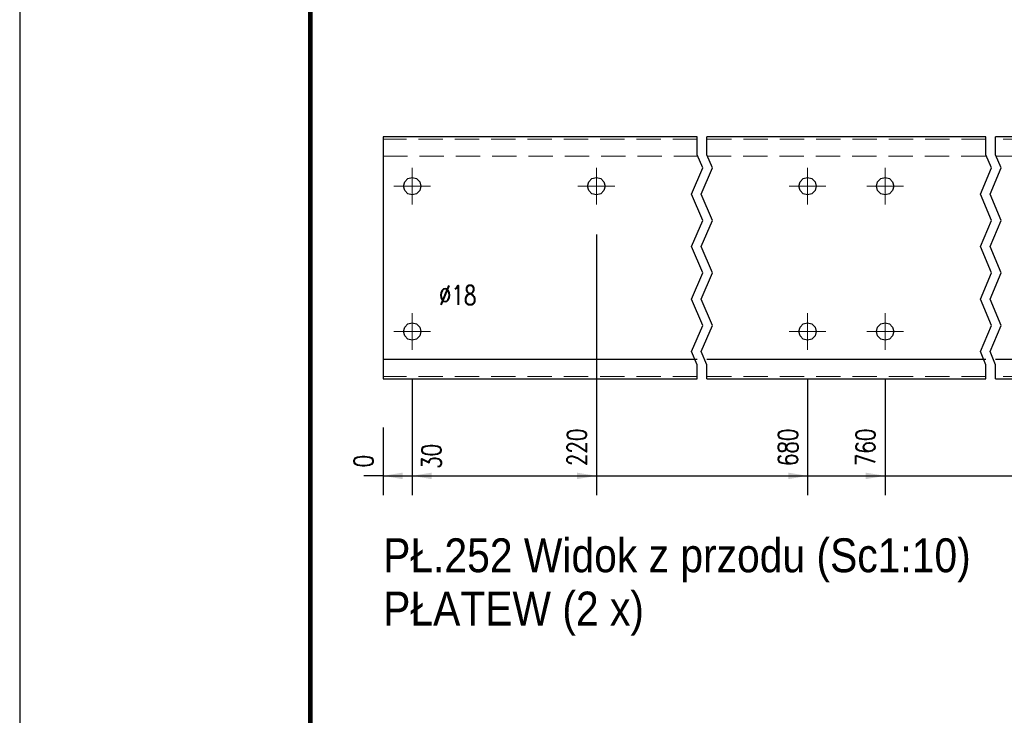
# Model space of a CAD drawing. Header units: millimetres. Extents: x -136 to 717, y 10101 to 10771.
# Tile 4 of 39: x -130 to -28, y 10277 to 10349. Entities that reach past the tile are written whole.
import ezdxf

# ---------------------------------------------------------------- set-up
doc = ezdxf.new("R2010")
doc.units = ezdxf.units.MM
doc.header["$LTSCALE"] = 10
doc.linetypes.add('HIDDEN', pattern=[0.375, 0.25, -0.125])
doc.linetypes.add('MITTE', pattern=[2, 1.25, -0.25, 0.25, -0.25])
doc.layers.get('Defpoints').update_dxf_attribs({"color": 1})
doc.layers.add('_FORMATKA', color=8, linetype='Continuous', plot=False)
for name, color, linetype, lineweight in [('_RAMKA', 7, 'Continuous', 35), ('PS_Bolt', 4, 'Continuous', 13), ('PS_DIM', 4, 'Continuous', 13), ('PS_Hidden', 2, 'HIDDEN', 9), ('PS_Mid', 5, 'MITTE', 15), ('PS_Shape', 161, 'Continuous', 30), ('PS_SOLID', 7, 'Continuous', 30), ('PS_TEXT', 3, 'Continuous', 18)]:
    doc.layers.add(name, color=color, linetype=linetype, lineweight=lineweight)
doc.styles.add('gil', font='txt', dxfattribs={"width": 0.9})
doc.styles.add('simplex', font='simplex.shx', dxfattribs={"width": 0.75})
doc.dimstyles.new('1_10_GŁ_DS1-LS10', dxfattribs={"dimtxt": 2, "dimasz": 2, "dimexe": 2, "dimexo": 5, "dimgap": 1, "dimtad": 1, "dimjust": 4, "dimdec": 0, "dimlfac": 10, "dimtxsty": 'simplex', "dimblk1": 'NONE', "dimsah": 1, "dimcen": 2, "dimclrd": 256, "dimclre": 256, "dimclrt": 3, "dimadec": 1, "dimazin": 0, "dimtfac": 1, "dimtdec": 0, "dimtmove": 2, "dimatfit": 3, "dimfxl": 1, "dimarcsym": 0})

# ---------------------------------------------------------------- blocks, each defined once
blk = doc.blocks.new('*D111')
at = {"layer": 'Defpoints', "color": 0, "transparency": 16777216}
for p in [(-92.04, 10311.77), (-92.04, 10311.77), (-92.04, 10301.77)]:
    blk.add_point(p, dxfattribs=at)
at = {"layer": 'PS_DIM', "lineweight": -2, "transparency": 16777216}
for p, q in [((-92.04, 10306.77), (-92.04, 10299.77)), ((-92.04, 10306.77), (-92.04, 10299.77)), ((-92.04, 10301.77), (-94.04, 10301.77)), ((-92.04, 10301.77), (-92.04, 10301.77)), ((-90.04, 10301.77), (-88.04, 10301.77))]:
    blk.add_line(p, q, dxfattribs=at)
at = {"layer": 'PS_DIM', "transparency": 16777216}
blk.add_solid([(-90.04, 10302.1), (-90.04, 10301.43), (-92.04, 10301.77)], dxfattribs=at)
at = {"layer": 'PS_DIM', "color": 3, "transparency": 16777216, "insert": (-94.06, 10303.29), "char_height": 2, "attachment_point": 5, "rotation": 90, "style": 'simplex'}
blk.add_mtext('0', dxfattribs=at)
blk = doc.blocks.new('_None')
blk = doc.blocks.new('*D112')
at = {"layer": 'Defpoints', "color": 0, "transparency": 16777216}
for p in [(-89.04, 10316.67), (-92.04, 10311.77), (-89.04, 10301.77)]:
    blk.add_point(p, dxfattribs=at)
at = {"layer": 'PS_DIM', "lineweight": -2, "transparency": 16777216}
for p, q in [((-89.04, 10311.67), (-89.04, 10299.77)), ((-92.04, 10306.77), (-92.04, 10299.77)), ((-92.04, 10301.77), (-94.04, 10301.77)), ((-92.04, 10301.77), (-89.04, 10301.77)), ((-87.04, 10301.77), (-85.04, 10301.77))]:
    blk.add_line(p, q, dxfattribs=at)
at = {"layer": 'PS_DIM', "transparency": 16777216}
blk.add_solid([(-87.04, 10302.1), (-87.04, 10301.43), (-89.04, 10301.77)], dxfattribs=at)
at = {"layer": 'PS_DIM', "color": 3, "transparency": 16777216, "insert": (-87.06, 10303.78), "char_height": 2, "attachment_point": 5, "rotation": 90, "style": 'simplex'}
blk.add_mtext('30', dxfattribs=at)
blk = doc.blocks.new('*D113')
at = {"layer": 'Defpoints', "color": 0, "transparency": 16777216}
for p in [(-70.04, 10331.67), (-92.04, 10311.77), (-70.04, 10301.77)]:
    blk.add_point(p, dxfattribs=at)
at = {"layer": 'PS_DIM', "lineweight": -2, "transparency": 16777216}
for p, q in [((-70.04, 10326.67), (-70.04, 10299.77)), ((-92.04, 10306.77), (-92.04, 10299.77)), ((-92.04, 10301.77), (-72.04, 10301.77))]:
    blk.add_line(p, q, dxfattribs=at)
at = {"layer": 'PS_DIM', "transparency": 16777216}
blk.add_solid([(-72.04, 10302.1), (-72.04, 10301.43), (-70.04, 10301.77)], dxfattribs=at)
at = {"layer": 'PS_DIM', "color": 3, "transparency": 16777216, "insert": (-72.06, 10304.71), "char_height": 2, "attachment_point": 5, "rotation": 90, "style": 'simplex'}
blk.add_mtext('220', dxfattribs=at)
blk = doc.blocks.new('*D114')
at = {"layer": 'Defpoints', "color": 0, "transparency": 16777216}
for p in [(-48.24, 10316.67), (-92.04, 10311.77), (-48.24, 10301.77)]:
    blk.add_point(p, dxfattribs=at)
at = {"layer": 'PS_DIM', "lineweight": -2, "transparency": 16777216}
for p, q in [((-48.24, 10311.67), (-48.24, 10299.77)), ((-92.04, 10306.77), (-92.04, 10299.77)), ((-92.04, 10301.77), (-50.24, 10301.77))]:
    blk.add_line(p, q, dxfattribs=at)
at = {"layer": 'PS_DIM', "transparency": 16777216}
blk.add_solid([(-50.24, 10302.1), (-50.24, 10301.43), (-48.24, 10301.77)], dxfattribs=at)
at = {"layer": 'PS_DIM', "color": 3, "transparency": 16777216, "insert": (-50.26, 10304.71), "char_height": 2, "attachment_point": 5, "rotation": 90, "style": 'simplex'}
blk.add_mtext('680', dxfattribs=at)
blk = doc.blocks.new('*D115')
at = {"layer": 'Defpoints', "color": 0, "transparency": 16777216}
for p in [(-40.24, 10316.67), (-92.04, 10311.77), (-40.24, 10301.77)]:
    blk.add_point(p, dxfattribs=at)
at = {"layer": 'PS_DIM', "lineweight": -2, "transparency": 16777216}
for p, q in [((-40.24, 10311.67), (-40.24, 10299.77)), ((-92.04, 10306.77), (-92.04, 10299.77)), ((-92.04, 10301.77), (-42.24, 10301.77))]:
    blk.add_line(p, q, dxfattribs=at)
at = {"layer": 'PS_DIM', "transparency": 16777216}
blk.add_solid([(-42.24, 10302.1), (-42.24, 10301.43), (-40.24, 10301.77)], dxfattribs=at)
at = {"layer": 'PS_DIM', "color": 3, "transparency": 16777216, "insert": (-42.26, 10304.71), "char_height": 2, "attachment_point": 5, "rotation": 90, "style": 'simplex'}
blk.add_mtext('760', dxfattribs=at)
blk = doc.blocks.new('*D116')
at = {"layer": 'Defpoints', "color": 0, "transparency": 16777216}
for p in [(-18.44, 10331.67), (-92.04, 10311.77), (-18.44, 10301.77)]:
    blk.add_point(p, dxfattribs=at)
at = {"layer": 'PS_DIM', "lineweight": -2, "transparency": 16777216}
for p, q in [((-18.44, 10326.67), (-18.44, 10299.77)), ((-92.04, 10306.77), (-92.04, 10299.77)), ((-92.04, 10301.77), (-20.44, 10301.77))]:
    blk.add_line(p, q, dxfattribs=at)
at = {"layer": 'PS_DIM', "transparency": 16777216}
blk.add_solid([(-20.44, 10302.1), (-20.44, 10301.43), (-18.44, 10301.77)], dxfattribs=at)
at = {"layer": 'PS_DIM', "color": 3, "transparency": 16777216, "insert": (-20.46, 10305.29), "char_height": 2, "attachment_point": 5, "rotation": 90, "style": 'simplex'}
blk.add_mtext('1220', dxfattribs=at)
blk = doc.blocks.new('*D117')
at = {"layer": 'Defpoints', "color": 0, "transparency": 16777216}
for p in [(16.56, 10316.67), (-92.04, 10311.77), (16.56, 10301.77)]:
    blk.add_point(p, dxfattribs=at)
at = {"layer": 'PS_DIM', "lineweight": -2, "transparency": 16777216}
for p, q in [((16.56, 10311.67), (16.56, 10299.77)), ((-92.04, 10306.77), (-92.04, 10299.77)), ((-92.04, 10301.77), (14.56, 10301.77))]:
    blk.add_line(p, q, dxfattribs=at)
at = {"layer": 'PS_DIM', "transparency": 16777216}
blk.add_solid([(14.56, 10302.1), (14.56, 10301.43), (16.56, 10301.77)], dxfattribs=at)
at = {"layer": 'PS_DIM', "color": 3, "transparency": 16777216, "insert": (14.54, 10305.29), "char_height": 2, "attachment_point": 5, "rotation": 90, "style": 'simplex'}
blk.add_mtext('1570', dxfattribs=at)
blk = doc.blocks.new('*D118')
at = {"layer": 'Defpoints', "color": 0, "transparency": 16777216}
for p in [(38.36, 10316.67), (-92.04, 10311.77), (38.36, 10301.77)]:
    blk.add_point(p, dxfattribs=at)
at = {"layer": 'PS_DIM', "lineweight": -2, "transparency": 16777216}
for p, q in [((38.36, 10311.67), (38.36, 10299.77)), ((-92.04, 10306.77), (-92.04, 10299.77)), ((-92.04, 10301.77), (36.36, 10301.77))]:
    blk.add_line(p, q, dxfattribs=at)
at = {"layer": 'PS_DIM', "transparency": 16777216}
blk.add_solid([(36.36, 10302.1), (36.36, 10301.43), (38.36, 10301.77)], dxfattribs=at)
at = {"layer": 'PS_DIM', "color": 3, "transparency": 16777216, "insert": (36.34, 10305.43), "char_height": 2, "attachment_point": 5, "rotation": 90, "style": 'simplex'}
blk.add_mtext('2280', dxfattribs=at)
blk = doc.blocks.new('*D119')
at = {"layer": 'Defpoints', "color": 0, "transparency": 16777216}
for p in [(60.16, 10316.67), (-92.04, 10311.77), (60.16, 10301.77)]:
    blk.add_point(p, dxfattribs=at)
at = {"layer": 'PS_DIM', "lineweight": -2, "transparency": 16777216}
for p, q in [((60.16, 10311.67), (60.16, 10299.77)), ((-92.04, 10306.77), (-92.04, 10299.77)), ((-92.04, 10301.77), (58.16, 10301.77))]:
    blk.add_line(p, q, dxfattribs=at)
at = {"layer": 'PS_DIM', "transparency": 16777216}
blk.add_solid([(58.16, 10302.1), (58.16, 10301.43), (60.16, 10301.77)], dxfattribs=at)
at = {"layer": 'PS_DIM', "color": 3, "transparency": 16777216, "insert": (58.14, 10305.43), "char_height": 2, "attachment_point": 5, "rotation": 90, "style": 'simplex'}
blk.add_mtext('3470', dxfattribs=at)
blk = doc.blocks.new('*D120')
at = {"layer": 'Defpoints', "color": 0, "transparency": 16777216}
for p in [(81.96, 10316.67), (-92.04, 10311.77), (81.96, 10301.77)]:
    blk.add_point(p, dxfattribs=at)
at = {"layer": 'PS_DIM', "lineweight": -2, "transparency": 16777216}
for p, q in [((81.96, 10311.67), (81.96, 10299.77)), ((-92.04, 10306.77), (-92.04, 10299.77)), ((-92.04, 10301.77), (79.96, 10301.77))]:
    blk.add_line(p, q, dxfattribs=at)
at = {"layer": 'PS_DIM', "transparency": 16777216}
blk.add_solid([(79.96, 10302.1), (79.96, 10301.43), (81.96, 10301.77)], dxfattribs=at)
at = {"layer": 'PS_DIM', "color": 3, "transparency": 16777216, "insert": (79.94, 10305.43), "char_height": 2, "attachment_point": 5, "rotation": 90, "style": 'simplex'}
blk.add_mtext('4360', dxfattribs=at)
blk = doc.blocks.new('*D121')
at = {"layer": 'Defpoints', "color": 0, "transparency": 16777216}
for p in [(103.76, 10316.67), (-92.04, 10311.77), (103.76, 10301.77)]:
    blk.add_point(p, dxfattribs=at)
at = {"layer": 'PS_DIM', "lineweight": -2, "transparency": 16777216}
for p, q in [((103.76, 10311.67), (103.76, 10299.77)), ((-92.04, 10306.77), (-92.04, 10299.77)), ((-92.04, 10301.77), (101.76, 10301.77))]:
    blk.add_line(p, q, dxfattribs=at)
at = {"layer": 'PS_DIM', "transparency": 16777216}
blk.add_solid([(101.76, 10302.1), (101.76, 10301.43), (103.76, 10301.77)], dxfattribs=at)
at = {"layer": 'PS_DIM', "color": 3, "transparency": 16777216, "insert": (101.74, 10305.43), "char_height": 2, "attachment_point": 5, "rotation": 90, "style": 'simplex'}
blk.add_mtext('5280', dxfattribs=at)
blk = doc.blocks.new('*D122')
at = {"layer": 'Defpoints', "color": 0, "transparency": 16777216}
for p in [(140.76, 10316.67), (-92.04, 10311.77), (140.76, 10301.77)]:
    blk.add_point(p, dxfattribs=at)
at = {"layer": 'PS_DIM', "lineweight": -2, "transparency": 16777216}
for p, q in [((140.76, 10311.67), (140.76, 10299.77)), ((-92.04, 10306.77), (-92.04, 10299.77)), ((-92.04, 10301.77), (138.76, 10301.77))]:
    blk.add_line(p, q, dxfattribs=at)
at = {"layer": 'PS_DIM', "transparency": 16777216}
blk.add_solid([(138.76, 10302.1), (138.76, 10301.43), (140.76, 10301.77)], dxfattribs=at)
at = {"layer": 'PS_DIM', "color": 3, "transparency": 16777216, "insert": (138.74, 10305.43), "char_height": 2, "attachment_point": 5, "rotation": 90, "style": 'simplex'}
blk.add_mtext('5650', dxfattribs=at)
blk = doc.blocks.new('*D123')
at = {"layer": 'Defpoints', "color": 0, "transparency": 16777216}
for p in [(162.56, 10316.67), (-92.04, 10311.77), (162.56, 10301.77)]:
    blk.add_point(p, dxfattribs=at)
at = {"layer": 'PS_DIM', "lineweight": -2, "transparency": 16777216}
for p, q in [((162.56, 10311.67), (162.56, 10299.77)), ((-92.04, 10306.77), (-92.04, 10299.77)), ((-92.04, 10301.77), (160.56, 10301.77))]:
    blk.add_line(p, q, dxfattribs=at)
at = {"layer": 'PS_DIM', "transparency": 16777216}
blk.add_solid([(160.56, 10302.1), (160.56, 10301.43), (162.56, 10301.77)], dxfattribs=at)
at = {"layer": 'PS_DIM', "color": 3, "transparency": 16777216, "insert": (160.54, 10305.29), "char_height": 2, "attachment_point": 5, "rotation": 90, "style": 'simplex'}
blk.add_mtext('6180', dxfattribs=at)
blk = doc.blocks.new('*D124')
at = {"layer": 'Defpoints', "color": 0, "transparency": 16777216}
for p in [(170.56, 10316.67), (-92.04, 10311.77), (170.56, 10301.77)]:
    blk.add_point(p, dxfattribs=at)
at = {"layer": 'PS_DIM', "lineweight": -2, "transparency": 16777216}
for p, q in [((170.56, 10311.67), (170.56, 10299.77)), ((-92.04, 10306.77), (-92.04, 10299.77)), ((-92.04, 10301.77), (168.56, 10301.77))]:
    blk.add_line(p, q, dxfattribs=at)
at = {"layer": 'PS_DIM', "transparency": 16777216}
blk.add_solid([(168.56, 10302.1), (168.56, 10301.43), (170.56, 10301.77)], dxfattribs=at)
at = {"layer": 'PS_DIM', "color": 3, "transparency": 16777216, "insert": (168.54, 10305.43), "char_height": 2, "attachment_point": 5, "rotation": 90, "style": 'simplex'}
blk.add_mtext('6260', dxfattribs=at)
blk = doc.blocks.new('*D125')
at = {"layer": 'Defpoints', "color": 0, "transparency": 16777216}
for p in [(192.36, 10316.67), (-92.04, 10311.77), (192.36, 10301.77)]:
    blk.add_point(p, dxfattribs=at)
at = {"layer": 'PS_DIM', "lineweight": -2, "transparency": 16777216}
for p, q in [((192.36, 10311.67), (192.36, 10299.77)), ((-92.04, 10306.77), (-92.04, 10299.77)), ((-92.04, 10301.77), (190.36, 10301.77))]:
    blk.add_line(p, q, dxfattribs=at)
at = {"layer": 'PS_DIM', "transparency": 16777216}
blk.add_solid([(190.36, 10302.1), (190.36, 10301.43), (192.36, 10301.77)], dxfattribs=at)
at = {"layer": 'PS_DIM', "color": 3, "transparency": 16777216, "insert": (190.34, 10305.43), "char_height": 2, "attachment_point": 5, "rotation": 90, "style": 'simplex'}
blk.add_mtext('6790', dxfattribs=at)
blk = doc.blocks.new('*D126')
at = {"layer": 'Defpoints', "color": 0, "transparency": 16777216}
for p in [(-92.04, 10311.77), (195.36, 10311.77), (195.36, 10301.77)]:
    blk.add_point(p, dxfattribs=at)
at = {"layer": 'PS_DIM', "lineweight": -2, "transparency": 16777216}
for p, q in [((-92.04, 10306.77), (-92.04, 10299.77)), ((195.36, 10306.77), (195.36, 10299.77)), ((-92.04, 10301.77), (-94.04, 10301.77)), ((-92.04, 10301.77), (195.36, 10301.77)), ((197.36, 10301.77), (199.36, 10301.77))]:
    blk.add_line(p, q, dxfattribs=at)
at = {"layer": 'PS_DIM', "transparency": 16777216}
blk.add_solid([(197.36, 10302.1), (197.36, 10301.43), (195.36, 10301.77)], dxfattribs=at)
at = {"layer": 'PS_DIM', "color": 3, "transparency": 16777216, "insert": (193.74, 10305.4), "char_height": 2, "attachment_point": 5, "rotation": 90, "style": 'simplex'}
blk.add_mtext('6820', dxfattribs=at)
blk = doc.blocks.new('*U334')
at = {"layer": '_FORMATKA', "lineweight": -3}
blk.add_lwpolyline([(-841, 0), (0, 0), (0, 594), (-841, 594)], close=True, dxfattribs=at)
at = {"layer": '_RAMKA', "lineweight": -3, "const_width": 0.5}
blk.add_lwpolyline([(-811, 10), (-10, 10), (-10, 584), (-811, 584)], close=True, dxfattribs=at)
blk = doc.blocks.new('*X444')
at = {"color": 3, "linetype": 'Continuous'}
blk.add_line((-89.04, 10316.67), (-89.04, 10316.67), dxfattribs=at)
blk.add_line((-89.04, 10316.67), (-89.04, 10316.67), dxfattribs=at)
blk.add_line((-89.04, 10316.67), (-89.04, 10316.67), dxfattribs=at)
blk.add_line((-89.04, 10316.67), (-89.04, 10316.67), dxfattribs=at)
blk.add_line((-89.04, 10316.67), (-89.04, 10316.67), dxfattribs=at)
blk = doc.blocks.new('*X450')
at = {"color": 1}
for p, q in [((-59.64, 10334.91), (-59.64, 10336.77)), ((-58.64, 10334.91), (-58.64, 10336.77)), ((-29.84, 10334.91), (-29.84, 10336.77)), ((-28.84, 10334.91), (-28.84, 10336.77)), ((-59.06, 10333.55), (-59.64, 10334.91)), ((-58.06, 10333.55), (-58.64, 10334.91)), ((-29.26, 10333.55), (-29.84, 10334.91)), ((-28.26, 10333.55), (-28.84, 10334.91)), ((-60.21, 10330.85), (-59.06, 10333.55)), ((-59.21, 10330.85), (-58.06, 10333.55)), ((-30.41, 10330.85), (-29.26, 10333.55)), ((-29.41, 10330.85), (-28.26, 10333.55)), ((-59.06, 10328.14), (-60.21, 10330.85)), ((-58.06, 10328.14), (-59.21, 10330.85)), ((-29.26, 10328.14), (-30.41, 10330.85)), ((-28.26, 10328.14), (-29.41, 10330.85)), ((-60.21, 10325.43), (-59.06, 10328.14)), ((-59.21, 10325.43), (-58.06, 10328.14)), ((-30.41, 10325.43), (-29.26, 10328.14)), ((-29.41, 10325.43), (-28.26, 10328.14)), ((-59.06, 10322.72), (-60.21, 10325.43)), ((-58.06, 10322.72), (-59.21, 10325.43)), ((-29.26, 10322.72), (-30.41, 10325.43)), ((-28.26, 10322.72), (-29.41, 10325.43)), ((-60.21, 10320.01), (-59.06, 10322.72)), ((-59.21, 10320.01), (-58.06, 10322.72)), ((-30.41, 10320.01), (-29.26, 10322.72)), ((-29.41, 10320.01), (-28.26, 10322.72)), ((-59.06, 10317.3), (-60.21, 10320.01)), ((-58.06, 10317.3), (-59.21, 10320.01)), ((-29.26, 10317.3), (-30.41, 10320.01)), ((-28.26, 10317.3), (-29.41, 10320.01)), ((-60.21, 10314.59), (-59.06, 10317.3)), ((-59.21, 10314.59), (-58.06, 10317.3)), ((-30.41, 10314.59), (-29.26, 10317.3)), ((-29.41, 10314.59), (-28.26, 10317.3)), ((-59.64, 10313.24), (-60.21, 10314.59)), ((-58.64, 10313.24), (-59.21, 10314.59)), ((-29.84, 10313.24), (-30.41, 10314.59)), ((-28.84, 10313.24), (-29.41, 10314.59)), ((-59.64, 10311.77), (-59.64, 10313.24)), ((-58.64, 10311.77), (-58.64, 10313.24)), ((-29.84, 10311.77), (-29.84, 10313.24)), ((-28.84, 10311.77), (-28.84, 10313.24))]:
    blk.add_line(p, q, dxfattribs=at)
at = {"layer": 'PS_Hidden', "color": 2, "linetype": 'HIDDEN'}
for p, q in [((-59.64, 10336.52), (-92.04, 10336.52)), ((-29.84, 10336.52), (-58.64, 10336.52)), ((26.96, 10336.52), (-28.84, 10336.52)), ((-92.04, 10334.77), (-59.64, 10334.77)), ((-58.64, 10334.77), (-29.84, 10334.77)), ((-28.84, 10334.77), (26.96, 10334.77)), ((-59.64, 10312.02), (-92.04, 10312.02)), ((-29.84, 10312.02), (-58.64, 10312.02)), ((26.96, 10312.02), (-28.84, 10312.02))]:
    blk.add_line(p, q, dxfattribs=at)
at = {"layer": 'PS_Mid', "color": 5, "linetype": 'MITTE'}
for p, q in [((-89.04, 10333.57), (-89.04, 10329.77)), ((-70.04, 10333.57), (-70.04, 10329.77)), ((-48.24, 10333.57), (-48.24, 10329.77)), ((-40.24, 10333.57), (-40.24, 10329.77)), ((-87.14, 10331.67), (-90.94, 10331.67)), ((-68.14, 10331.67), (-71.94, 10331.67)), ((-46.34, 10331.67), (-50.14, 10331.67)), ((-38.34, 10331.67), (-42.14, 10331.67)), ((-89.04, 10318.57), (-89.04, 10314.77)), ((-48.24, 10318.57), (-48.24, 10314.77)), ((-40.24, 10318.57), (-40.24, 10314.77)), ((-87.14, 10316.67), (-90.94, 10316.67)), ((-46.34, 10316.67), (-50.14, 10316.67)), ((-38.34, 10316.67), (-42.14, 10316.67))]:
    blk.add_line(p, q, dxfattribs=at)
at = {"layer": 'PS_SOLID', "color": 7, "linetype": 'Continuous'}
for p, q in [((-89.04, 10336.77), (-92.04, 10336.77)), ((-92.04, 10336.77), (-92.04, 10313.77)), ((-70.04, 10336.77), (-89.04, 10336.77)), ((-59.64, 10336.77), (-70.04, 10336.77)), ((-48.24, 10336.77), (-58.64, 10336.77)), ((-40.24, 10336.77), (-48.24, 10336.77)), ((-29.84, 10336.77), (-40.24, 10336.77)), ((-18.44, 10336.77), (-28.84, 10336.77)), ((-89.49, 10332.45), (-89.04, 10332.57)), ((-89.04, 10332.57), (-88.59, 10332.45)), ((-70.49, 10332.45), (-70.04, 10332.57)), ((-70.04, 10332.57), (-69.59, 10332.45)), ((-48.69, 10332.45), (-48.24, 10332.57)), ((-48.24, 10332.57), (-47.79, 10332.45)), ((-40.69, 10332.45), (-40.24, 10332.57)), ((-40.24, 10332.57), (-39.79, 10332.45)), ((-89.94, 10331.67), (-89.82, 10332.12)), ((-89.82, 10331.22), (-89.94, 10331.67)), ((-89.82, 10332.12), (-89.49, 10332.45)), ((-88.59, 10332.45), (-88.26, 10332.12)), ((-88.26, 10332.12), (-88.14, 10331.67)), ((-88.14, 10331.67), (-88.26, 10331.22)), ((-70.94, 10331.67), (-70.82, 10332.12)), ((-70.82, 10331.22), (-70.94, 10331.67)), ((-70.82, 10332.12), (-70.49, 10332.45)), ((-69.59, 10332.45), (-69.26, 10332.12)), ((-69.26, 10332.12), (-69.14, 10331.67)), ((-69.14, 10331.67), (-69.26, 10331.22)), ((-49.14, 10331.67), (-49.02, 10332.12)), ((-49.02, 10331.22), (-49.14, 10331.67)), ((-49.02, 10332.12), (-48.69, 10332.45)), ((-47.79, 10332.45), (-47.46, 10332.12)), ((-47.46, 10332.12), (-47.34, 10331.67)), ((-47.34, 10331.67), (-47.46, 10331.22)), ((-41.14, 10331.67), (-41.02, 10332.12)), ((-41.02, 10331.22), (-41.14, 10331.67)), ((-41.02, 10332.12), (-40.69, 10332.45)), ((-39.79, 10332.45), (-39.46, 10332.12)), ((-39.46, 10332.12), (-39.34, 10331.67)), ((-39.34, 10331.67), (-39.46, 10331.22)), ((-89.49, 10330.89), (-89.82, 10331.22)), ((-89.04, 10330.77), (-89.49, 10330.89)), ((-88.59, 10330.89), (-89.04, 10330.77)), ((-88.26, 10331.22), (-88.59, 10330.89)), ((-70.49, 10330.89), (-70.82, 10331.22)), ((-70.04, 10330.77), (-70.49, 10330.89)), ((-69.59, 10330.89), (-70.04, 10330.77)), ((-69.26, 10331.22), (-69.59, 10330.89)), ((-48.69, 10330.89), (-49.02, 10331.22)), ((-48.24, 10330.77), (-48.69, 10330.89)), ((-47.79, 10330.89), (-48.24, 10330.77)), ((-47.46, 10331.22), (-47.79, 10330.89)), ((-40.69, 10330.89), (-41.02, 10331.22)), ((-40.24, 10330.77), (-40.69, 10330.89)), ((-39.79, 10330.89), (-40.24, 10330.77)), ((-39.46, 10331.22), (-39.79, 10330.89)), ((-89.82, 10317.12), (-89.49, 10317.45)), ((-89.49, 10317.45), (-89.04, 10317.57)), ((-89.04, 10317.57), (-88.59, 10317.45)), ((-88.59, 10317.45), (-88.26, 10317.12)), ((-49.02, 10317.12), (-48.69, 10317.45)), ((-48.69, 10317.45), (-48.24, 10317.57)), ((-48.24, 10317.57), (-47.79, 10317.45)), ((-47.79, 10317.45), (-47.46, 10317.12)), ((-41.02, 10317.12), (-40.69, 10317.45)), ((-40.69, 10317.45), (-40.24, 10317.57)), ((-40.24, 10317.57), (-39.79, 10317.45)), ((-39.79, 10317.45), (-39.46, 10317.12)), ((-89.94, 10316.67), (-89.82, 10317.12)), ((-89.82, 10316.22), (-89.94, 10316.67)), ((-88.26, 10317.12), (-88.14, 10316.67)), ((-88.14, 10316.67), (-88.26, 10316.22)), ((-49.14, 10316.67), (-49.02, 10317.12)), ((-49.02, 10316.22), (-49.14, 10316.67)), ((-47.46, 10317.12), (-47.34, 10316.67)), ((-47.34, 10316.67), (-47.46, 10316.22)), ((-41.14, 10316.67), (-41.02, 10317.12)), ((-41.02, 10316.22), (-41.14, 10316.67)), ((-39.46, 10317.12), (-39.34, 10316.67)), ((-39.34, 10316.67), (-39.46, 10316.22)), ((-89.49, 10315.89), (-89.82, 10316.22)), ((-89.04, 10315.77), (-89.49, 10315.89)), ((-88.59, 10315.89), (-89.04, 10315.77)), ((-88.26, 10316.22), (-88.59, 10315.89)), ((-48.69, 10315.89), (-49.02, 10316.22)), ((-48.24, 10315.77), (-48.69, 10315.89)), ((-47.79, 10315.89), (-48.24, 10315.77)), ((-47.46, 10316.22), (-47.79, 10315.89)), ((-40.69, 10315.89), (-41.02, 10316.22)), ((-40.24, 10315.77), (-40.69, 10315.89)), ((-39.79, 10315.89), (-40.24, 10315.77)), ((-39.46, 10316.22), (-39.79, 10315.89)), ((-59.64, 10313.77), (-92.04, 10313.77)), ((-92.04, 10313.77), (-92.04, 10311.77)), ((-29.84, 10313.77), (-58.64, 10313.77)), ((26.96, 10313.77), (-28.84, 10313.77)), ((-92.04, 10311.77), (-59.64, 10311.77)), ((-58.64, 10311.77), (-29.84, 10311.77)), ((-28.84, 10311.77), (26.96, 10311.77))]:
    blk.add_line(p, q, dxfattribs=at)
blk = doc.blocks.new('*X451')
at = {"color": 3, "linetype": 'Continuous'}
blk.add_line((-89.04, 10331.67), (-89.04, 10331.67), dxfattribs=at)
blk.add_line((-89.04, 10331.67), (-89.04, 10331.67), dxfattribs=at)
blk.add_line((-89.04, 10331.67), (-89.04, 10331.67), dxfattribs=at)
blk.add_line((-89.04, 10331.67), (-89.04, 10331.67), dxfattribs=at)
blk.add_line((-89.04, 10331.67), (-89.04, 10331.67), dxfattribs=at)
blk = doc.blocks.new('*X453')
at = {"color": 3, "style": 'gil', "width": 0.9}
for s, p in [('PŁ.252 Widok z przodu (Sc1:10)', (-92.04, 10291.82)), ('PŁATEW (2 x)', (-92.04, 10286.32))]:
    blk.add_text(s, height=3.5, dxfattribs=at).set_placement(p)

msp = doc.modelspace()

# ---------------------------------------------------------------- block references
at = {"layer": 'PS_Bolt', "color": 3}
for name in ['*X451', '*X444']:
    msp.add_blockref(name, (0, 0), dxfattribs=at)
at = {"layer": 'PS_DIM'}
msp.add_blockref('*U334', (711.45, 10100.91), dxfattribs=at)
at = {"layer": 'PS_Shape', "color": 2}
msp.add_blockref('*X450', (0, 0), dxfattribs=at)
at = {"layer": 'PS_TEXT'}
msp.add_blockref('*X453', (0, 0), dxfattribs=at)

# ---------------------------------------------------------------- texts
at = {"layer": 'PS_DIM', "insert": (-86.28, 10319.42), "char_height": 2, "attachment_point": 7, "style": 'simplex'}
msp.add_mtext('\\A1;%%c18', dxfattribs=at)

# ---------------------------------------------------------------- dimensions: what is measured, and where the dimension line sits
at = {"layer": 'PS_DIM'}
for base, p1, p2, picture, middle in [((-70.04, 10301.77), (-92.04, 10311.77), (-70.04, 10331.67), '*D113', (-72.06, 10304.71)), ((-89.04, 10301.77), (-92.04, 10311.77), (-89.04, 10316.67), '*D112', (-87.06, 10303.78)), ((-92.0356, 10301.7661), (-92.0357, 10311.7661), (-92.0356, 10311.7661), '*D111', (-94.0556, 10303.2861))]:
    dim = msp.add_linear_dim(base=base, p1=p1, p2=p2, dimstyle='1_10_GŁ_DS1-LS10', dxfattribs=at)
    dim.commit()
    dim.dimension.update_dxf_attribs({"geometry": picture, "text_midpoint": middle, "dimtype": 128, "text_rotation": 90})
for base, p2, text, picture, middle in [((-18.44, 10301.77), (-18.44, 10331.67), '1220', '*D116', (-20.46, 10305.29)), ((-48.24, 10301.77), (-48.24, 10316.67), '680', '*D114', (-50.26, 10304.71)), ((-40.24, 10301.77), (-40.24, 10316.67), '760', '*D115', (-42.26, 10304.71)), ((16.56, 10301.77), (16.56, 10316.67), '1570', '*D117', (14.54, 10305.29)), ((38.36, 10301.77), (38.36, 10316.67), '2280', '*D118', (36.34, 10305.43)), ((60.16, 10301.77), (60.16, 10316.67), '3470', '*D119', (58.14, 10305.43)), ((81.96, 10301.77), (81.96, 10316.67), '4360', '*D120', (79.94, 10305.43)), ((103.76, 10301.77), (103.76, 10316.67), '5280', '*D121', (101.74, 10305.43)), ((140.76, 10301.77), (140.76, 10316.67), '5650', '*D122', (138.74, 10305.43)), ((162.56, 10301.77), (162.56, 10316.67), '6180', '*D123', (160.54, 10305.29)), ((170.56, 10301.77), (170.56, 10316.67), '6260', '*D124', (168.54, 10305.43)), ((192.36, 10301.77), (192.36, 10316.67), '6790', '*D125', (190.34, 10305.43)), ((195.36, 10301.77), (195.36, 10311.77), '6820', '*D126', (193.74, 10305.4))]:
    dim = msp.add_linear_dim(base=base, p1=(-92.04, 10311.77), p2=p2, text=text, dimstyle='1_10_GŁ_DS1-LS10', dxfattribs=at)
    dim.commit()
    dim.dimension.update_dxf_attribs({"geometry": picture, "text_midpoint": middle, "dimtype": 128, "text_rotation": 90})

doc.saveas('drawing.dxf')
